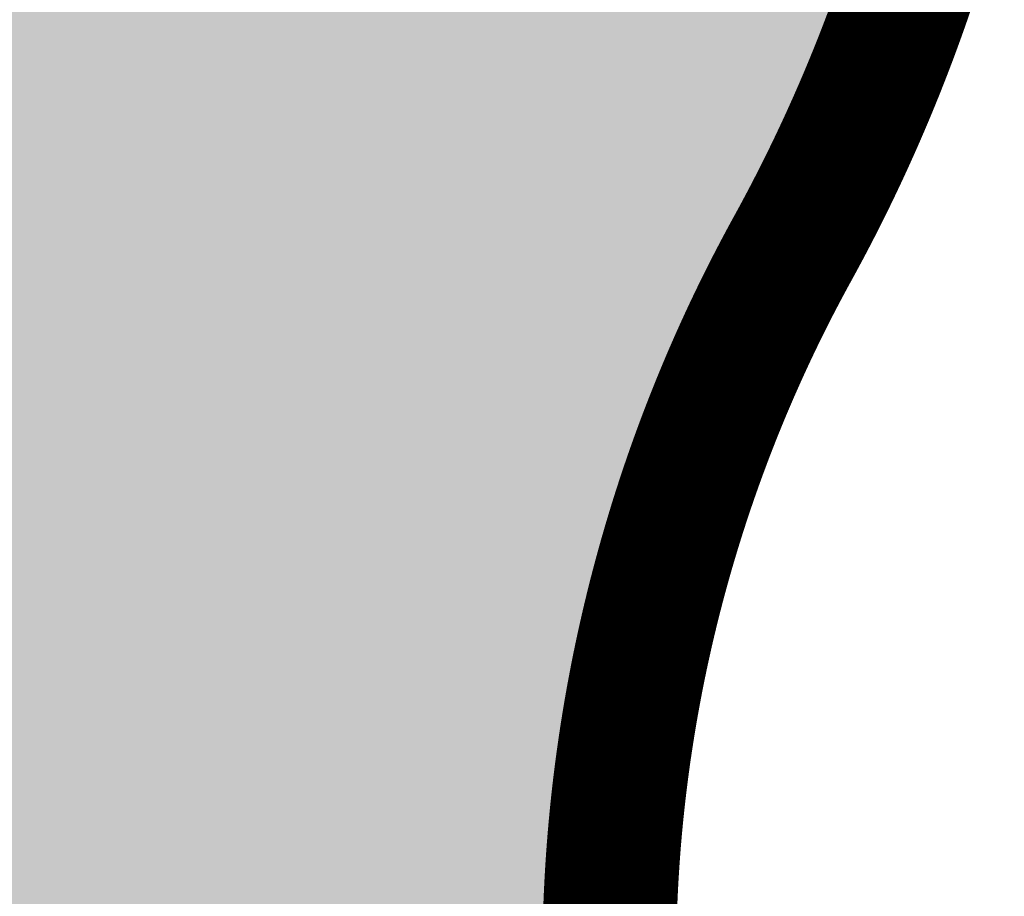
# Model space of a CAD drawing. Header units: feet. Extents: x 1609737 to 1611449, y 574802 to 575794.
# Tile 56 of 256: x 1610305.7 to 1610313.05, y 575052.44 to 575058.99. Entities that reach past the tile are written whole.
import ezdxf

# ---------------------------------------------------------------- set-up
doc = ezdxf.new("R2010")
doc.units = ezdxf.units.FT
doc.header["$MEASUREMENT"] = 0
for name, color, linetype in [('C-GROUTED-BLDR-HTCH-SINGLE', 79, 'Continuous'), ('C-THICKENED EDGE', 3, 'Continuous'), ('C-VOID FILLED RIPRAP', 23, 'Continuous')]:
    doc.layers.add(name, color=color, linetype=linetype)

msp = doc.modelspace()

# ---------------------------------------------------------------- hatches: boundary and pattern name
at = {"layer": 'C-GROUTED-BLDR-HTCH-SINGLE'}
h = msp.add_hatch(color=256, dxfattribs=at)
h.dxf.hatch_style = 1
edge = h.paths.add_edge_path()
edge.add_arc((1610316.3814, 575074.709), 23.3705, 93.16217, 111.87257, ccw=False)
edge.add_arc((1610315.8324, 574913.6122), 184.4332, 85.398458, 90.229946, ccw=False)
edge.add_line((1610330.6287, 575097.4509), (1610331.5894, 575096.0058))
edge.add_arc((1610329.7345, 575094.8189), 2.2022, -34.10862, 32.61328, ccw=False)
edge.add_line((1610331.5578, 575093.584), (1610330.1309, 575093.3956))
edge.add_line((1610330.1309, 575093.3956), (1610327.5381, 575093.014))
edge.add_arc((1610353.7699, 574938.1355), 157.0842, 99.612971, 104.328727)
edge.add_arc((1610318.7037, 575074.2706), 16.5082, 103.34301, 123.17282)
edge.add_arc((1610297.0592, 575085.9405), 12.7934, -15.56353, 9.66496, ccw=False)
edge.add_arc((1610325.6837, 575077.968), 16.9206, 164.43647, 210.98822)
edge.add_arc((1610300.7544, 575062.996), 12.1591, -28.82579, 30.98822, ccw=False)
edge.add_arc((1610321.0855, 575051.8069), 11.0476, 151.17421, 207.30191)
edge.add_arc((1610298.4407, 575146.1925), 100.2768, 257.714875, 277.349752, ccw=False)
edge.add_line((1610277.1041, 575048.212), (1610285.3438, 575074.6301))
edge.add_arc((1610291.4397, 575075.2288), 6.1253, 141.71027, 185.60972, ccw=False)
edge.add_arc((1610278.4798, 575084.8157), 10, 324.60989, 343.2136)
edge.add_arc((1610289.6336, 575117.3052), 35.4128, 265.11573, 267.44302, ccw=False)
edge.add_arc((1610297.939, 575146.598), 65.5618, 224.5965, 260.056899, ccw=False)
edge.add_arc((1610198.4705, 575061.0642), 65.9285, 36.810356, 38.749706)
edge.add_line((1610249.8874, 575102.3301), (1610248.7887, 575103.6563))
edge.add_arc((1610246.1095, 575101.7983), 3.2604, 34.74072, 103.09196)
edge.add_arc((1610245.1087, 575108.5884), 3.6239, 203.57185, 274.15089, ccw=False)
edge.add_line((1610241.7871, 575107.1392), (1610242.0126, 575108.1134))
edge.add_line((1610242.0126, 575108.1134), (1610236.1591, 575109.4599))
edge.add_line((1610236.1591, 575109.4599), (1610236.1708, 575109.4671))
edge.add_line((1610236.1708, 575109.4671), (1610236.1728, 575109.464))
edge.add_line((1610236.1728, 575109.464), (1610235.5386, 575110.4593))
edge.add_line((1610235.5386, 575110.4593), (1610233.5214, 575113.6881))
edge.add_line((1610233.5214, 575113.6881), (1610231.5063, 575116.9182))
edge.add_line((1610231.5063, 575116.9182), (1610230.8837, 575117.9163))
edge.add_line((1610230.8837, 575117.9163), (1610232.2513, 575123.6822))
edge.add_arc((1610232.1039, 575125.3243), 1.6487, 275.13185, 345.53699)
edge.add_arc((1610236.2681, 575123.8182), 2.7912, 109.57434, 156.9172, ccw=False)
edge.add_arc((1610233.4728, 575131.5478), 5.4284, 290.03945, 317.02433)
edge.add_arc((1610239.4274, 575126.6199), 2.3321, 98.17647, 148.24196, ccw=False)
edge.add_arc((1610239.0161, 575131.25), 2.323, 271.96345, 331.69531)
edge.add_line((1610241.0614, 575130.1485), (1610248.5367, 575117.1141))
edge.add_line((1610248.5367, 575117.1141), (1610257.0167, 575107.3576))
edge.add_line((1610257.0167, 575107.3576), (1610269.3897, 575099.2755))
edge.add_line((1610269.3897, 575099.2755), (1610276.1435, 575095.9705))
edge.add_line((1610276.1435, 575095.9705), (1610287.8335, 575093.0855))
edge.add_arc((1610292.9468, 575123.8193), 31.1562, 260.55387, 293.52221)
edge.add_arc((1610294.0894, 575089.2386), 12.7934, 28.0366, 28.03695, ccw=False)
edge.add_line((1610305.3815, 575095.2519), (1610307.6749, 575096.3971))

# ---------------------------------------------------------------- linework, layer by layer
msp.add_lwpolyline([(1610287.8335, 575093.0855, 0.144852), (1610305.3814, 575095.252, -0.000002), (1610305.3815, 575095.2519), (1610307.6749, 575096.3971, -0.081821), (1610315.0922, 575098.0439, -0.021084), (1610330.6287, 575097.4509), (1610331.5894, 575096.0058, -0.299643), (1610331.5578, 575093.584), (1610330.1309, 575093.3956), (1610327.5381, 575093.014, 0.020579), (1610314.8939, 575090.3332, 0.08674), (1610309.671, 575088.0883, -0.110527), (1610309.3835, 575082.508, 0.205961), (1610311.1781, 575069.2563, -0.26708), (1610311.4069, 575057.1335, 0.24992), (1610311.2686, 575046.7396, -0.085884), (1610277.1041, 575048.212)], format="xyb", dxfattribs=at)
at = {"layer": 'C-THICKENED EDGE', "const_width": 1, "flags": 128}
msp.add_lwpolyline([(1610310.1, 575051.9266), (1610310.1, 575051.9362), (1610310.1, 575051.9458), (1610310.1, 575051.9553), (1610310.1, 575051.9649), (1610310.1, 575051.9745), (1610310.1, 575051.9841), (1610310.1001, 575051.9936), (1610310.1001, 575052.0032), (1610310.1002, 575052.0128), (1610310.1002, 575052.0224), (1610310.1003, 575052.0319), (1610310.1004, 575052.0415), (1610310.1005, 575052.0511), (1610310.1006, 575052.0606), (1610310.1007, 575052.0702), (1610310.1008, 575052.0798), (1610310.1009, 575052.0894), (1610310.101, 575052.0989), (1610310.1012, 575052.1085), (1610310.1013, 575052.1181), (1610310.1014, 575052.1277), (1610310.1016, 575052.1372), (1610310.1018, 575052.1468), (1610310.102, 575052.1564), (1610310.1021, 575052.1659), (1610310.1023, 575052.1755), (1610310.1025, 575052.1851), (1610310.1027, 575052.1947), (1610310.103, 575052.2042), (1610310.1032, 575052.2138), (1610310.1034, 575052.2234), (1610310.1037, 575052.2329), (1610310.1039, 575052.2425), (1610310.1042, 575052.2521), (1610310.1044, 575052.2617), (1610310.1047, 575052.2712), (1610310.105, 575052.2808), (1610310.1053, 575052.2904), (1610310.1056, 575052.2999), (1610310.1059, 575052.3095), (1610310.1062, 575052.3191), (1610310.1065, 575052.3286), (1610310.1069, 575052.3382), (1610310.1072, 575052.3478), (1610310.1076, 575052.3573), (1610310.1079, 575052.3669), (1610310.1083, 575052.3765), (1610310.1087, 575052.386), (1610310.1091, 575052.3956), (1610310.1095, 575052.4052), (1610310.1099, 575052.4147), (1610310.1103, 575052.4243), (1610310.1107, 575052.4338), (1610310.1111, 575052.4434), (1610310.1115, 575052.453), (1610310.112, 575052.4625), (1610310.1124, 575052.4721), (1610310.1129, 575052.4817), (1610310.1134, 575052.4912), (1610310.1138, 575052.5008), (1610310.1143, 575052.5103), (1610310.1148, 575052.5199), (1610310.1153, 575052.5294), (1610310.1158, 575052.539), (1610310.1163, 575052.5486), (1610310.1169, 575052.5581), (1610310.1174, 575052.5677), (1610310.1179, 575052.5772), (1610310.1185, 575052.5868), (1610310.119, 575052.5963), (1610310.1196, 575052.6059), (1610310.1202, 575052.6154), (1610310.1208, 575052.625), (1610310.1214, 575052.6345), (1610310.122, 575052.6441), (1610310.1226, 575052.6536), (1610310.1232, 575052.6632), (1610310.1238, 575052.6727), (1610310.1244, 575052.6823), (1610310.1251, 575052.6918), (1610310.1257, 575052.7014), (1610310.1264, 575052.7109), (1610310.127, 575052.7205), (1610310.1277, 575052.73), (1610310.1284, 575052.7395), (1610310.1291, 575052.7491), (1610310.1298, 575052.7586), (1610310.1305, 575052.7682), (1610310.1312, 575052.7777), (1610310.1319, 575052.7872), (1610310.1327, 575052.7968), (1610310.1334, 575052.8063), (1610310.1341, 575052.8158), (1610310.1349, 575052.8254), (1610310.1357, 575052.8349), (1610310.1364, 575052.8444), (1610310.1372, 575052.854), (1610310.138, 575052.8635), (1610310.1388, 575052.873), (1610310.1396, 575052.8826), (1610310.1404, 575052.8921), (1610310.1412, 575052.9016), (1610310.1421, 575052.9111), (1610310.1429, 575052.9207), (1610310.1438, 575052.9302), (1610310.1446, 575052.9397), (1610310.1455, 575052.9492), (1610310.1463, 575052.9587), (1610310.1472, 575052.9683), (1610310.1481, 575052.9778), (1610310.149, 575052.9873), (1610310.1499, 575052.9968), (1610310.1508, 575053.0063), (1610310.1517, 575053.0158), (1610310.1527, 575053.0253), (1610310.1536, 575053.0349), (1610310.1545, 575053.0444), (1610310.1555, 575053.0539), (1610310.1565, 575053.0634), (1610310.1574, 575053.0729), (1610310.1584, 575053.0824), (1610310.1594, 575053.0919), (1610310.1604, 575053.1014), (1610310.1614, 575053.1109), (1610310.1624, 575053.1204), (1610310.1634, 575053.1299), (1610310.1644, 575053.1394), (1610310.1655, 575053.1489), (1610310.1665, 575053.1584), (1610310.1676, 575053.1679), (1610310.1686, 575053.1774), (1610310.1697, 575053.1869), (1610310.1708, 575053.1964), (1610310.1719, 575053.2058), (1610310.1729, 575053.2153), (1610310.174, 575053.2248), (1610310.1752, 575053.2343), (1610310.1763, 575053.2438), (1610310.1774, 575053.2533), (1610310.1785, 575053.2627), (1610310.1797, 575053.2722), (1610310.1808, 575053.2817), (1610310.182, 575053.2912), (1610310.1831, 575053.3007), (1610310.1843, 575053.3101), (1610310.1855, 575053.3196), (1610310.1867, 575053.3291), (1610310.1879, 575053.3385), (1610310.1891, 575053.348), (1610310.1903, 575053.3575), (1610310.1915, 575053.3669), (1610310.1928, 575053.3764), (1610310.194, 575053.3859), (1610310.1952, 575053.3953), (1610310.1965, 575053.4048), (1610310.1978, 575053.4142), (1610310.199, 575053.4237), (1610310.2003, 575053.4331), (1610310.2016, 575053.4426), (1610310.2029, 575053.452), (1610310.2042, 575053.4615), (1610310.2055, 575053.4709), (1610310.2068, 575053.4804), (1610310.2081, 575053.4898), (1610310.2095, 575053.4993), (1610310.2108, 575053.5087), (1610310.2122, 575053.5181), (1610310.2135, 575053.5276), (1610310.2149, 575053.537), (1610310.2163, 575053.5464), (1610310.2177, 575053.5559), (1610310.2191, 575053.5653), (1610310.2204, 575053.5747), (1610310.2219, 575053.5841), (1610310.2233, 575053.5936), (1610310.2247, 575053.603), (1610310.2261, 575053.6124), (1610310.2276, 575053.6218), (1610310.229, 575053.6313), (1610310.2305, 575053.6407), (1610310.2319, 575053.6501), (1610310.2334, 575053.6595), (1610310.2349, 575053.6689), (1610310.2364, 575053.6783), (1610310.2379, 575053.6877), (1610310.2394, 575053.6971), (1610310.2409, 575053.7065), (1610310.2424, 575053.7159), (1610310.2439, 575053.7253), (1610310.2455, 575053.7347), (1610310.247, 575053.7441), (1610310.2486, 575053.7535), (1610310.2501, 575053.7629), (1610310.2517, 575053.7723), (1610310.2533, 575053.7817), (1610310.2549, 575053.7911), (1610310.2564, 575053.8004), (1610310.258, 575053.8098), (1610310.2597, 575053.8192), (1610310.2613, 575053.8286), (1610310.2629, 575053.8379), (1610310.2645, 575053.8473), (1610310.2662, 575053.8567), (1610310.2678, 575053.8661), (1610310.2695, 575053.8754), (1610310.2711, 575053.8848), (1610310.2728, 575053.8941), (1610310.2745, 575053.9035), (1610310.2762, 575053.9129), (1610310.2779, 575053.9222), (1610310.2796, 575053.9316), (1610310.2813, 575053.9409), (1610310.283, 575053.9503), (1610310.2847, 575053.9596), (1610310.2865, 575053.969), (1610310.2882, 575053.9783), (1610310.29, 575053.9877), (1610310.2917, 575053.997), (1610310.2935, 575054.0063), (1610310.2953, 575054.0157), (1610310.297, 575054.025), (1610310.2988, 575054.0343), (1610310.3006, 575054.0437), (1610310.3024, 575054.053), (1610310.3042, 575054.0623), (1610310.3061, 575054.0716), (1610310.3079, 575054.0809), (1610310.3097, 575054.0903), (1610310.3116, 575054.0996), (1610310.3134, 575054.1089), (1610310.3153, 575054.1182), (1610310.3172, 575054.1275), (1610310.319, 575054.1368), (1610310.3209, 575054.1461), (1610310.3228, 575054.1554), (1610310.3247, 575054.1647), (1610310.3266, 575054.174), (1610310.3285, 575054.1833), (1610310.3305, 575054.1926), (1610310.3324, 575054.2019), (1610310.3343, 575054.2111), (1610310.3363, 575054.2204), (1610310.3382, 575054.2297), (1610310.3402, 575054.239), (1610310.3422, 575054.2483), (1610310.3442, 575054.2575), (1610310.3461, 575054.2668), (1610310.3481, 575054.2761), (1610310.3501, 575054.2853), (1610310.3521, 575054.2946), (1610310.3542, 575054.3039), (1610310.3562, 575054.3131), (1610310.3582, 575054.3224), (1610310.3603, 575054.3316), (1610310.3623, 575054.3409), (1610310.3644, 575054.3501), (1610310.3664, 575054.3594), (1610310.3685, 575054.3686), (1610310.3706, 575054.3778), (1610310.3727, 575054.3871), (1610310.3748, 575054.3963), (1610310.3769, 575054.4055), (1610310.379, 575054.4148), (1610310.3811, 575054.424), (1610310.3832, 575054.4332), (1610310.3854, 575054.4424), (1610310.3875, 575054.4517), (1610310.3896, 575054.4609), (1610310.3918, 575054.4701), (1610310.394, 575054.4793), (1610310.3961, 575054.4885), (1610310.3983, 575054.4977), (1610310.4005, 575054.5069), (1610310.4027, 575054.5161), (1610310.4049, 575054.5253), (1610310.4071, 575054.5345), (1610310.4093, 575054.5437), (1610310.4116, 575054.5529), (1610310.4138, 575054.5621), (1610310.416, 575054.5713), (1610310.4183, 575054.5804), (1610310.4205, 575054.5896), (1610310.4228, 575054.5988), (1610310.4251, 575054.608), (1610310.4273, 575054.6171), (1610310.4296, 575054.6263), (1610310.4319, 575054.6355), (1610310.4342, 575054.6446), (1610310.4365, 575054.6538), (1610310.4389, 575054.6629), (1610310.4412, 575054.6721), (1610310.4435, 575054.6812), (1610310.4458, 575054.6904), (1610310.4482, 575054.6995), (1610310.4506, 575054.7087), (1610310.4529, 575054.7178), (1610310.4553, 575054.7269), (1610310.4577, 575054.7361), (1610310.46, 575054.7452), (1610310.4624, 575054.7543), (1610310.4648, 575054.7634), (1610310.4672, 575054.7725), (1610310.4697, 575054.7817), (1610310.4721, 575054.7908), (1610310.4745, 575054.7999), (1610310.477, 575054.809), (1610310.4794, 575054.8181), (1610310.4818, 575054.8272), (1610310.4843, 575054.8363), (1610310.4868, 575054.8454), (1610310.4893, 575054.8545), (1610310.4917, 575054.8636), (1610310.4942, 575054.8727), (1610310.4967, 575054.8817), (1610310.4992, 575054.8908), (1610310.5017, 575054.8999), (1610310.5043, 575054.909), (1610310.5068, 575054.918), (1610310.5093, 575054.9271), (1610310.5119, 575054.9362), (1610310.5144, 575054.9452), (1610310.517, 575054.9543), (1610310.5195, 575054.9633), (1610310.5221, 575054.9724), (1610310.5247, 575054.9814), (1610310.5273, 575054.9905), (1610310.5299, 575054.9995), (1610310.5325, 575055.0085), (1610310.5351, 575055.0176), (1610310.5377, 575055.0266), (1610310.5403, 575055.0356), (1610310.543, 575055.0447), (1610310.5456, 575055.0537), (1610310.5482, 575055.0627), (1610310.5509, 575055.0717), (1610310.5536, 575055.0807), (1610310.5562, 575055.0897), (1610310.5589, 575055.0987), (1610310.5616, 575055.1077), (1610310.5643, 575055.1167), (1610310.567, 575055.1257), (1610310.5697, 575055.1347), (1610310.5724, 575055.1437), (1610310.5751, 575055.1527), (1610310.5778, 575055.1617), (1610310.5806, 575055.1706), (1610310.5833, 575055.1796), (1610310.5861, 575055.1886), (1610310.5888, 575055.1976), (1610310.5916, 575055.2065), (1610310.5943, 575055.2155), (1610310.5971, 575055.2244), (1610310.5999, 575055.2334), (1610310.6027, 575055.2423), (1610310.6055, 575055.2513), (1610310.6083, 575055.2602), (1610310.6111, 575055.2692), (1610310.6139, 575055.2781), (1610310.6168, 575055.287), (1610310.6196, 575055.296), (1610310.6224, 575055.3049), (1610310.6253, 575055.3138), (1610310.6281, 575055.3227), (1610310.631, 575055.3316), (1610310.6339, 575055.3406), (1610310.6368, 575055.3495), (1610310.6397, 575055.3584), (1610310.6425, 575055.3673), (1610310.6454, 575055.3762), (1610310.6484, 575055.3851), (1610310.6513, 575055.3939), (1610310.6542, 575055.4028), (1610310.6571, 575055.4117), (1610310.6601, 575055.4206), (1610310.663, 575055.4295), (1610310.6659, 575055.4383), (1610310.6689, 575055.4472), (1610310.6719, 575055.4561), (1610310.6748, 575055.4649), (1610310.6778, 575055.4738), (1610310.6808, 575055.4826), (1610310.6838, 575055.4915), (1610310.6868, 575055.5003), (1610310.6898, 575055.5092), (1610310.6928, 575055.518), (1610310.6958, 575055.5269), (1610310.6989, 575055.5357), (1610310.7019, 575055.5445), (1610310.7049, 575055.5533), (1610310.708, 575055.5621), (1610310.711, 575055.571), (1610310.7141, 575055.5798), (1610310.7172, 575055.5886), (1610310.7203, 575055.5974), (1610310.7233, 575055.6062), (1610310.7264, 575055.615), (1610310.7295, 575055.6238), (1610310.7326, 575055.6326), (1610310.7358, 575055.6414), (1610310.7389, 575055.6501), (1610310.742, 575055.6589), (1610310.7451, 575055.6677), (1610310.7483, 575055.6765), (1610310.7514, 575055.6852), (1610310.7546, 575055.694), (1610310.7577, 575055.7027), (1610310.7609, 575055.7115), (1610310.7641, 575055.7202), (1610310.7673, 575055.729), (1610310.7704, 575055.7377), (1610310.7736, 575055.7465), (1610310.7768, 575055.7552), (1610310.7801, 575055.7639), (1610310.7833, 575055.7727), (1610310.7865, 575055.7814), (1610310.7897, 575055.7901), (1610310.793, 575055.7988), (1610310.7962, 575055.8075), (1610310.7995, 575055.8162), (1610310.8027, 575055.8249), (1610310.806, 575055.8336), (1610310.8092, 575055.8423), (1610310.8125, 575055.851), (1610310.8158, 575055.8597), (1610310.8191, 575055.8684), (1610310.8224, 575055.8771), (1610310.8257, 575055.8857), (1610310.829, 575055.8944), (1610310.8323, 575055.9031), (1610310.8357, 575055.9117), (1610310.839, 575055.9204), (1610310.8423, 575055.929), (1610310.8457, 575055.9377), (1610310.849, 575055.9463), (1610310.8524, 575055.955), (1610310.8558, 575055.9636), (1610310.8591, 575055.9722), (1610310.8625, 575055.9809), (1610310.8659, 575055.9895), (1610310.8693, 575055.9981), (1610310.8727, 575056.0067), (1610310.8761, 575056.0153), (1610310.8795, 575056.024), (1610310.8829, 575056.0326), (1610310.8864, 575056.0412), (1610310.8898, 575056.0498), (1610310.8932, 575056.0583), (1610310.8967, 575056.0669), (1610310.9001, 575056.0755), (1610310.9036, 575056.0841), (1610310.9071, 575056.0927), (1610310.9105, 575056.1012), (1610310.914, 575056.1098), (1610310.9175, 575056.1184), (1610310.921, 575056.1269), (1610310.9245, 575056.1355), (1610310.928, 575056.144), (1610310.9315, 575056.1526), (1610310.935, 575056.1611), (1610310.9385, 575056.1696), (1610310.9421, 575056.1782), (1610310.9456, 575056.1867), (1610310.9492, 575056.1952), (1610310.9527, 575056.2037), (1610310.9563, 575056.2123), (1610310.9598, 575056.2208), (1610310.9634, 575056.2293), (1610310.967, 575056.2378), (1610310.9706, 575056.2463), (1610310.9742, 575056.2548), (1610310.9778, 575056.2632), (1610310.9814, 575056.2717), (1610310.985, 575056.2802), (1610310.9886, 575056.2887), (1610310.9922, 575056.2972), (1610310.9958, 575056.3056), (1610310.9995, 575056.3141), (1610311.0031, 575056.3225), (1610311.0068, 575056.331), (1610311.0104, 575056.3394), (1610311.0141, 575056.3479), (1610311.0178, 575056.3563), (1610311.0214, 575056.3648), (1610311.0251, 575056.3732), (1610311.0288, 575056.3816), (1610311.0325, 575056.39), (1610311.0362, 575056.3984), (1610311.0399, 575056.4069), (1610311.0436, 575056.4153), (1610311.0473, 575056.4237), (1610311.0511, 575056.4321), (1610311.0548, 575056.4405), (1610311.0585, 575056.4489), (1610311.0623, 575056.4572), (1610311.066, 575056.4656), (1610311.0698, 575056.474), (1610311.0736, 575056.4824), (1610311.0773, 575056.4907), (1610311.0811, 575056.4991), (1610311.0849, 575056.5074), (1610311.0887, 575056.5158), (1610311.0925, 575056.5241), (1610311.0963, 575056.5325), (1610311.1001, 575056.5408), (1610311.1039, 575056.5492), (1610311.1077, 575056.5575), (1610311.1115, 575056.5658), (1610311.1154, 575056.5741), (1610311.1192, 575056.5825), (1610311.1231, 575056.5908), (1610311.1269, 575056.5991), (1610311.1308, 575056.6074), (1610311.1346, 575056.6157), (1610311.1385, 575056.624), (1610311.1424, 575056.6323), (1610311.1463, 575056.6405), (1610311.1501, 575056.6488), (1610311.154, 575056.6571), (1610311.1579, 575056.6654), (1610311.1618, 575056.6736), (1610311.1658, 575056.6819), (1610311.1697, 575056.6901), (1610311.1736, 575056.6984), (1610311.1775, 575056.7066), (1610311.1815, 575056.7149), (1610311.1854, 575056.7231), (1610311.1894, 575056.7313), (1610311.1933, 575056.7396), (1610311.1973, 575056.7478), (1610311.2013, 575056.756), (1610311.2052, 575056.7642), (1610311.2092, 575056.7724), (1610311.2132, 575056.7806), (1610311.2172, 575056.7888), (1610311.2212, 575056.797), (1610311.2252, 575056.8052), (1610311.2292, 575056.8134), (1610311.2332, 575056.8216), (1610311.2372, 575056.8297), (1610311.2413, 575056.8379), (1610311.2453, 575056.8461), (1610311.2493, 575056.8542), (1610311.2534, 575056.8624), (1610311.2574, 575056.8705), (1610311.2615, 575056.8787), (1610311.2656, 575056.8868), (1610311.2696, 575056.895), (1610311.2737, 575056.9031), (1610311.2778, 575056.9112), (1610311.2819, 575056.9193), (1610311.286, 575056.9274), (1610311.2901, 575056.9356), (1610311.2942, 575056.9437), (1610311.2983, 575056.9518), (1610311.3024, 575056.9599), (1610311.3065, 575056.9679), (1610311.3107, 575056.976), (1610311.3148, 575056.9841), (1610311.3189, 575056.9922), (1610311.3231, 575057.0003), (1610311.3272, 575057.0083), (1610311.3314, 575057.0164), (1610311.3356, 575057.0244), (1610311.3397, 575057.0325), (1610311.3439, 575057.0405), (1610311.3481, 575057.0486), (1610311.3523, 575057.0566), (1610311.3565, 575057.0646), (1610311.3607, 575057.0727), (1610311.3649, 575057.0807), (1610311.3691, 575057.0887), (1610311.3733, 575057.0967), (1610311.3775, 575057.1047), (1610311.3817, 575057.1127), (1610311.386, 575057.1207), (1610311.3902, 575057.1287), (1610311.3945, 575057.1367), (1610311.3987, 575057.1447), (1610311.403, 575057.1526), (1610311.4072, 575057.1606), (1610311.4115, 575057.1686), (1610311.4158, 575057.1765), (1610311.42, 575057.1845), (1610311.4243, 575057.1924), (1610311.4286, 575057.2004), (1610311.4329, 575057.2083), (1610311.4372, 575057.2163), (1610311.4415, 575057.2242), (1610311.4458, 575057.2321), (1610311.4501, 575057.24), (1610311.4545, 575057.2479), (1610311.4588, 575057.2559), (1610311.4631, 575057.2638), (1610311.4675, 575057.2717), (1610311.4686, 575057.2736), (1610311.4688, 575057.2741), (1610311.4691, 575057.2747), (1610311.4697, 575057.2757), (1610311.4721, 575057.2801), (1610311.4768, 575057.2887), (1610311.4816, 575057.2974), (1610311.4863, 575057.306), (1610311.491, 575057.3147), (1610311.4958, 575057.3234), (1610311.5005, 575057.332), (1610311.5052, 575057.3407), (1610311.5099, 575057.3494), (1610311.5146, 575057.3581), (1610311.5193, 575057.3668), (1610311.524, 575057.3755), (1610311.5287, 575057.3842), (1610311.5333, 575057.3929), (1610311.538, 575057.4016), (1610311.5427, 575057.4104), (1610311.5473, 575057.4191), (1610311.552, 575057.4278), (1610311.5566, 575057.4366), (1610311.5613, 575057.4453), (1610311.5659, 575057.4541), (1610311.5705, 575057.4629), (1610311.5752, 575057.4716), (1610311.5798, 575057.4804), (1610311.5844, 575057.4892), (1610311.589, 575057.498), (1610311.5936, 575057.5067), (1610311.5982, 575057.5155), (1610311.6028, 575057.5243), (1610311.6073, 575057.5331), (1610311.6119, 575057.542), (1610311.6165, 575057.5508), (1610311.621, 575057.5596), (1610311.6256, 575057.5684), (1610311.6301, 575057.5773), (1610311.6347, 575057.5861), (1610311.6392, 575057.5949), (1610311.6437, 575057.6038), (1610311.6482, 575057.6126), (1610311.6528, 575057.6215), (1610311.6573, 575057.6304), (1610311.6618, 575057.6392), (1610311.6663, 575057.6481), (1610311.6708, 575057.657), (1610311.6752, 575057.6659), (1610311.6797, 575057.6748), (1610311.6842, 575057.6837), (1610311.6886, 575057.6926), (1610311.6931, 575057.7015), (1610311.6976, 575057.7104), (1610311.702, 575057.7193), (1610311.7064, 575057.7283), (1610311.7109, 575057.7372), (1610311.7153, 575057.7461), (1610311.7197, 575057.7551), (1610311.7241, 575057.764), (1610311.7285, 575057.773), (1610311.7329, 575057.7819), (1610311.7373, 575057.7909), (1610311.7417, 575057.7999), (1610311.7461, 575057.8089), (1610311.7505, 575057.8178), (1610311.7548, 575057.8268), (1610311.7592, 575057.8358), (1610311.7635, 575057.8448), (1610311.7679, 575057.8538), (1610311.7722, 575057.8628), (1610311.7766, 575057.8718), (1610311.7809, 575057.8808), (1610311.7852, 575057.8899), (1610311.7895, 575057.8989), (1610311.7938, 575057.9079), (1610311.7981, 575057.917), (1610311.8024, 575057.926), (1610311.8067, 575057.9351), (1610311.811, 575057.9441), (1610311.8153, 575057.9532), (1610311.8195, 575057.9622), (1610311.8238, 575057.9713), (1610311.8281, 575057.9804), (1610311.8323, 575057.9895), (1610311.8365, 575057.9986), (1610311.8408, 575058.0077), (1610311.845, 575058.0168), (1610311.8492, 575058.0259), (1610311.8534, 575058.035), (1610311.8576, 575058.0441), (1610311.8618, 575058.0532), (1610311.866, 575058.0623), (1610311.8702, 575058.0714), (1610311.8744, 575058.0806), (1610311.8786, 575058.0897), (1610311.8828, 575058.0989), (1610311.8869, 575058.108), (1610311.8911, 575058.1172), (1610311.8952, 575058.1263), (1610311.8994, 575058.1355), (1610311.9035, 575058.1447), (1610311.9076, 575058.1538), (1610311.9117, 575058.163), (1610311.9158, 575058.1722), (1610311.92, 575058.1814), (1610311.9241, 575058.1906), (1610311.9281, 575058.1998), (1610311.9322, 575058.209), (1610311.9363, 575058.2182), (1610311.9404, 575058.2274), (1610311.9444, 575058.2366), (1610311.9485, 575058.2459), (1610311.9526, 575058.2551), (1610311.9566, 575058.2643), (1610311.9606, 575058.2736), (1610311.9647, 575058.2828), (1610311.9687, 575058.2921), (1610311.9727, 575058.3013), (1610311.9767, 575058.3106), (1610311.9807, 575058.3198), (1610311.9847, 575058.3291), (1610311.9887, 575058.3384), (1610311.9927, 575058.3477), (1610311.9967, 575058.357), (1610312.0006, 575058.3662), (1610312.0046, 575058.3755), (1610312.0085, 575058.3848), (1610312.0125, 575058.3941), (1610312.0164, 575058.4035), (1610312.0204, 575058.4128), (1610312.0243, 575058.4221), (1610312.0282, 575058.4314), (1610312.0321, 575058.4407), (1610312.036, 575058.4501), (1610312.0399, 575058.4594), (1610312.0438, 575058.4688), (1610312.0477, 575058.4781), (1610312.0516, 575058.4875), (1610312.0554, 575058.4968), (1610312.0593, 575058.5062), (1610312.0631, 575058.5156), (1610312.067, 575058.5249), (1610312.0708, 575058.5343), (1610312.0747, 575058.5437), (1610312.0785, 575058.5531), (1610312.0823, 575058.5625), (1610312.0861, 575058.5719), (1610312.0899, 575058.5813), (1610312.0937, 575058.5907), (1610312.0975, 575058.6001), (1610312.1013, 575058.6095), (1610312.1051, 575058.6189), (1610312.1088, 575058.6284), (1610312.1126, 575058.6378), (1610312.1163, 575058.6472), (1610312.1201, 575058.6567), (1610312.1238, 575058.6661), (1610312.1276, 575058.6756), (1610312.1313, 575058.685), (1610312.135, 575058.6945), (1610312.1387, 575058.7039), (1610312.1424, 575058.7134), (1610312.1461, 575058.7229), (1610312.1498, 575058.7324), (1610312.1535, 575058.7418), (1610312.1571, 575058.7513), (1610312.1608, 575058.7608), (1610312.1645, 575058.7703), (1610312.1681, 575058.7798), (1610312.1718, 575058.7893), (1610312.1754, 575058.7988), (1610312.179, 575058.8084), (1610312.1827, 575058.8179), (1610312.1863, 575058.8274), (1610312.1899, 575058.8369), (1610312.1935, 575058.8465), (1610312.1971, 575058.856), (1610312.2007, 575058.8655), (1610312.2042, 575058.8751), (1610312.2078, 575058.8846), (1610312.2114, 575058.8942), (1610312.2149, 575058.9038), (1610312.2185, 575058.9133), (1610312.222, 575058.9229), (1610312.2255, 575058.9325), (1610312.2291, 575058.942), (1610312.2326, 575058.9516), (1610312.2361, 575058.9612), (1610312.2396, 575058.9708), (1610312.2431, 575058.9804), (1610312.2466, 575058.99), (1610312.2501, 575058.9996), (1610312.2535, 575059.0092), (1610312.257, 575059.0188), (1610312.2604, 575059.0284), (1610312.2639, 575059.0381), (1610312.2673, 575059.0477), (1610312.2708, 575059.0573), (1610312.2742, 575059.067), (1610312.2776, 575059.0766), (1610312.281, 575059.0862), (1610312.2844, 575059.0959), (1610312.2878, 575059.1055), (1610312.2912, 575059.1152), (1610312.2946, 575059.1249), (1610312.298, 575059.1345), (1610312.3013, 575059.1442), (1610312.3047, 575059.1539), (1610312.3081, 575059.1636), (1610312.3114, 575059.1732), (1610312.3147, 575059.1829), (1610312.3181, 575059.1926), (1610312.3214, 575059.2023), (1610312.3247, 575059.212), (1610312.328, 575059.2217), (1610312.3313, 575059.2314), (1610312.3346, 575059.2411), (1610312.3379, 575059.2509), (1610312.3411, 575059.2606), (1610312.3444, 575059.2703), (1610312.3477, 575059.28), (1610312.3509, 575059.2898), (1610312.3542, 575059.2995), (1610312.3574, 575059.3092), (1610312.3606, 575059.319), (1610312.3638, 575059.3287), (1610312.3671, 575059.3385), (1610312.3703, 575059.3482), (1610312.3735, 575059.358), (1610312.3766, 575059.3678), (1610312.3798, 575059.3775), (1610312.383, 575059.3873), (1610312.3862, 575059.3971), (1610312.3893, 575059.4069), (1610312.3925, 575059.4167), (1610312.3956, 575059.4265), (1610312.3987, 575059.4363), (1610312.4019, 575059.4461), (1610312.405, 575059.4559), (1610312.4081, 575059.4657), (1610312.4112, 575059.4755), (1610312.4143, 575059.4853), (1610312.4174, 575059.4951)], dxfattribs=at)
at = {"layer": 'C-VOID FILLED RIPRAP', "linetype": 'Continuous'}
msp.add_lwpolyline([(1610310.0539, 575052.4298), (1610310.0545, 575052.4393), (1610310.055, 575052.4489), (1610310.0556, 575052.4584), (1610310.0561, 575052.468), (1610310.0567, 575052.4775), (1610310.0573, 575052.4871), (1610310.0579, 575052.4966), (1610310.0585, 575052.5062), (1610310.0591, 575052.5157), (1610310.0597, 575052.5253), (1610310.0603, 575052.5348), (1610310.061, 575052.5444), (1610310.0616, 575052.5539), (1610310.0622, 575052.5635), (1610310.0629, 575052.573), (1610310.0636, 575052.5826), (1610310.0642, 575052.5921), (1610310.0649, 575052.6016), (1610310.0656, 575052.6112), (1610310.0663, 575052.6207), (1610310.067, 575052.6303), (1610310.0677, 575052.6398), (1610310.0685, 575052.6493), (1610310.0692, 575052.6589), (1610310.0699, 575052.6684), (1610310.0707, 575052.6779), (1610310.0714, 575052.6875), (1610310.0722, 575052.697), (1610310.073, 575052.7065), (1610310.0737, 575052.7161), (1610310.0745, 575052.7256), (1610310.0753, 575052.7351), (1610310.0761, 575052.7447), (1610310.0769, 575052.7542), (1610310.0778, 575052.7637), (1610310.0786, 575052.7732), (1610310.0794, 575052.7828), (1610310.0803, 575052.7923), (1610310.0811, 575052.8018), (1610310.082, 575052.8113), (1610310.0829, 575052.8209), (1610310.0837, 575052.8304), (1610310.0846, 575052.8399), (1610310.0855, 575052.8494), (1610310.0864, 575052.8589), (1610310.0873, 575052.8684), (1610310.0883, 575052.8779), (1610310.0892, 575052.8875), (1610310.0901, 575052.897), (1610310.0911, 575052.9065), (1610310.092, 575052.916), (1610310.093, 575052.9255), (1610310.094, 575052.935), (1610310.0949, 575052.9445), (1610310.0959, 575052.954), (1610310.0969, 575052.9635), (1610310.0979, 575052.973), (1610310.0989, 575052.9825), (1610310.0999, 575052.992), (1610310.101, 575053.0015), (1610310.102, 575053.011), (1610310.103, 575053.0205), (1610310.1041, 575053.03), (1610310.1052, 575053.0395), (1610310.1062, 575053.049), (1610310.1073, 575053.0585), (1610310.1084, 575053.068), (1610310.1095, 575053.0774), (1610310.1106, 575053.0869), (1610310.1117, 575053.0964), (1610310.1128, 575053.1059), (1610310.1139, 575053.1154), (1610310.1151, 575053.1249), (1610310.1162, 575053.1343), (1610310.1173, 575053.1438), (1610310.1185, 575053.1533), (1610310.1197, 575053.1628), (1610310.1208, 575053.1722), (1610310.122, 575053.1817), (1610310.1232, 575053.1912), (1610310.1244, 575053.2006), (1610310.1256, 575053.2101), (1610310.1268, 575053.2196), (1610310.128, 575053.229), (1610310.1293, 575053.2385), (1610310.1305, 575053.248), (1610310.1318, 575053.2574), (1610310.133, 575053.2669), (1610310.1343, 575053.2763), (1610310.1355, 575053.2858), (1610310.1368, 575053.2952), (1610310.1381, 575053.3047), (1610310.1394, 575053.3141), (1610310.1407, 575053.3236), (1610310.142, 575053.333), (1610310.1433, 575053.3425), (1610310.1447, 575053.3519), (1610310.146, 575053.3614), (1610310.1473, 575053.3708), (1610310.1487, 575053.3802), (1610310.1501, 575053.3897), (1610310.1514, 575053.3991), (1610310.1528, 575053.4085), (1610310.1542, 575053.418), (1610310.1556, 575053.4274), (1610310.157, 575053.4368), (1610310.1584, 575053.4463), (1610310.1598, 575053.4557), (1610310.1612, 575053.4651), (1610310.1627, 575053.4745), (1610310.1641, 575053.4839), (1610310.1655, 575053.4934), (1610310.167, 575053.5028), (1610310.1685, 575053.5122), (1610310.1699, 575053.5216), (1610310.1714, 575053.531), (1610310.1729, 575053.5404), (1610310.1744, 575053.5498), (1610310.1759, 575053.5592), (1610310.1774, 575053.5686), (1610310.1789, 575053.578), (1610310.1805, 575053.5874), (1610310.182, 575053.5968), (1610310.1835, 575053.6062), (1610310.1851, 575053.6156), (1610310.1867, 575053.625), (1610310.1882, 575053.6344), (1610310.1898, 575053.6438), (1610310.1914, 575053.6532), (1610310.193, 575053.6625), (1610310.1946, 575053.6719), (1610310.1962, 575053.6813), (1610310.1978, 575053.6907), (1610310.1994, 575053.7001), (1610310.2011, 575053.7094), (1610310.2027, 575053.7188), (1610310.2043, 575053.7282), (1610310.206, 575053.7375), (1610310.2077, 575053.7469), (1610310.2093, 575053.7563), (1610310.211, 575053.7656), (1610310.2127, 575053.775), (1610310.2144, 575053.7843), (1610310.2161, 575053.7937), (1610310.2178, 575053.803), (1610310.2195, 575053.8124), (1610310.2213, 575053.8217), (1610310.223, 575053.8311), (1610310.2247, 575053.8404), (1610310.2265, 575053.8498), (1610310.2282, 575053.8591), (1610310.23, 575053.8684), (1610310.2318, 575053.8778), (1610310.2336, 575053.8871), (1610310.2354, 575053.8964), (1610310.2372, 575053.9058), (1610310.239, 575053.9151), (1610310.2408, 575053.9244), (1610310.2426, 575053.9337), (1610310.2444, 575053.943), (1610310.2463, 575053.9524), (1610310.2481, 575053.9617), (1610310.25, 575053.971), (1610310.2518, 575053.9803), (1610310.2537, 575053.9896), (1610310.2556, 575053.9989), (1610310.2575, 575054.0082), (1610310.2593, 575054.0175), (1610310.2612, 575054.0268), (1610310.2632, 575054.0361), (1610310.2651, 575054.0454), (1610310.267, 575054.0547), (1610310.2689, 575054.064), (1610310.2709, 575054.0733), (1610310.2728, 575054.0825), (1610310.2748, 575054.0918), (1610310.2767, 575054.1011), (1610310.2787, 575054.1104), (1610310.2807, 575054.1196), (1610310.2827, 575054.1289), (1610310.2847, 575054.1382), (1610310.2867, 575054.1474), (1610310.2887, 575054.1567), (1610310.2907, 575054.166), (1610310.2927, 575054.1752), (1610310.2947, 575054.1845), (1610310.2968, 575054.1937), (1610310.2988, 575054.203), (1610310.3009, 575054.2122), (1610310.303, 575054.2215), (1610310.305, 575054.2307), (1610310.3071, 575054.24), (1610310.3092, 575054.2492), (1610310.3113, 575054.2584), (1610310.3134, 575054.2677), (1610310.3155, 575054.2769), (1610310.3176, 575054.2861), (1610310.3197, 575054.2953), (1610310.3219, 575054.3046), (1610310.324, 575054.3138), (1610310.3262, 575054.323), (1610310.3283, 575054.3322), (1610310.3305, 575054.3414), (1610310.3327, 575054.3506), (1610310.3348, 575054.3598), (1610310.337, 575054.369), (1610310.3392, 575054.3782), (1610310.3414, 575054.3874), (1610310.3436, 575054.3966), (1610310.3459, 575054.4058), (1610310.3481, 575054.415), (1610310.3503, 575054.4242), (1610310.3526, 575054.4334), (1610310.3548, 575054.4425), (1610310.3571, 575054.4517), (1610310.3593, 575054.4609), (1610310.3616, 575054.4701), (1610310.3639, 575054.4792), (1610310.3662, 575054.4884), (1610310.3685, 575054.4976), (1610310.3708, 575054.5067), (1610310.3731, 575054.5159), (1610310.3754, 575054.525), (1610310.3777, 575054.5342), (1610310.38, 575054.5433), (1610310.3824, 575054.5525), (1610310.3847, 575054.5616), (1610310.3871, 575054.5708), (1610310.3894, 575054.5799), (1610310.3918, 575054.589), (1610310.3942, 575054.5982), (1610310.3966, 575054.6073), (1610310.399, 575054.6164), (1610310.4014, 575054.6255), (1610310.4038, 575054.6347), (1610310.4062, 575054.6438), (1610310.4086, 575054.6529), (1610310.411, 575054.662), (1610310.4135, 575054.6711), (1610310.4159, 575054.6802), (1610310.4184, 575054.6893), (1610310.4208, 575054.6984), (1610310.4233, 575054.7075), (1610310.4258, 575054.7166), (1610310.4283, 575054.7257), (1610310.4308, 575054.7348), (1610310.4332, 575054.7438), (1610310.4358, 575054.7529), (1610310.4383, 575054.762), (1610310.4408, 575054.7711), (1610310.4433, 575054.7801), (1610310.4458, 575054.7892), (1610310.4484, 575054.7983), (1610310.4509, 575054.8073), (1610310.4535, 575054.8164), (1610310.4561, 575054.8254), (1610310.4586, 575054.8345), (1610310.4612, 575054.8435), (1610310.4638, 575054.8526), (1610310.4664, 575054.8616), (1610310.469, 575054.8707), (1610310.4716, 575054.8797), (1610310.4742, 575054.8887), (1610310.4768, 575054.8977), (1610310.4795, 575054.9068), (1610310.4821, 575054.9158), (1610310.4848, 575054.9248), (1610310.4874, 575054.9338), (1610310.4901, 575054.9428), (1610310.4927, 575054.9518), (1610310.4954, 575054.9608), (1610310.4981, 575054.9698), (1610310.5008, 575054.9788), (1610310.5035, 575054.9878), (1610310.5062, 575054.9968), (1610310.5089, 575055.0058), (1610310.5116, 575055.0148), (1610310.5144, 575055.0238), (1610310.5171, 575055.0328), (1610310.5198, 575055.0417), (1610310.5226, 575055.0507), (1610310.5253, 575055.0597), (1610310.5281, 575055.0686), (1610310.5309, 575055.0776), (1610310.5336, 575055.0865), (1610310.5364, 575055.0955), (1610310.5392, 575055.1045), (1610310.542, 575055.1134), (1610310.5448, 575055.1223), (1610310.5476, 575055.1313), (1610310.5505, 575055.1402), (1610310.5533, 575055.1491), (1610310.5561, 575055.1581), (1610310.559, 575055.167), (1610310.5618, 575055.1759), (1610310.5647, 575055.1848), (1610310.5675, 575055.1938), (1610310.5704, 575055.2027), (1610310.5733, 575055.2116), (1610310.5762, 575055.2205), (1610310.5791, 575055.2294), (1610310.582, 575055.2383), (1610310.5849, 575055.2472), (1610310.5878, 575055.2561), (1610310.5907, 575055.2649), (1610310.5936, 575055.2738), (1610310.5966, 575055.2827), (1610310.5995, 575055.2916), (1610310.6025, 575055.3004), (1610310.6054, 575055.3093), (1610310.6084, 575055.3182), (1610310.6114, 575055.327), (1610310.6143, 575055.3359), (1610310.6173, 575055.3448), (1610310.6203, 575055.3536), (1610310.6233, 575055.3624), (1610310.6263, 575055.3713), (1610310.6293, 575055.3801), (1610310.6324, 575055.389), (1610310.6354, 575055.3978), (1610310.6384, 575055.4066), (1610310.6415, 575055.4154), (1610310.6445, 575055.4243), (1610310.6476, 575055.4331), (1610310.6506, 575055.4419), (1610310.6537, 575055.4507), (1610310.6568, 575055.4595), (1610310.6599, 575055.4683), (1610310.663, 575055.4771), (1610310.6661, 575055.4859), (1610310.6692, 575055.4947), (1610310.6723, 575055.5035), (1610310.6754, 575055.5122), (1610310.6785, 575055.521), (1610310.6817, 575055.5298), (1610310.6848, 575055.5386), (1610310.6879, 575055.5473), (1610310.6911, 575055.5561), (1610310.6943, 575055.5648), (1610310.6974, 575055.5736), (1610310.7006, 575055.5823), (1610310.7038, 575055.5911), (1610310.707, 575055.5998), (1610310.7102, 575055.6086), (1610310.7134, 575055.6173), (1610310.7166, 575055.626), (1610310.7198, 575055.6348), (1610310.723, 575055.6435), (1610310.7262, 575055.6522), (1610310.7295, 575055.6609), (1610310.7327, 575055.6696), (1610310.736, 575055.6783), (1610310.7392, 575055.687), (1610310.7425, 575055.6957), (1610310.7458, 575055.7044), (1610310.749, 575055.7131), (1610310.7523, 575055.7218), (1610310.7556, 575055.7305), (1610310.7589, 575055.7392), (1610310.7622, 575055.7478), (1610310.7655, 575055.7565), (1610310.7689, 575055.7652), (1610310.7722, 575055.7738), (1610310.7755, 575055.7825), (1610310.7789, 575055.7911), (1610310.7822, 575055.7998), (1610310.7856, 575055.8084), (1610310.7889, 575055.8171), (1610310.7923, 575055.8257), (1610310.7957, 575055.8344), (1610310.799, 575055.843), (1610310.8024, 575055.8516), (1610310.8058, 575055.8602), (1610310.8092, 575055.8688), (1610310.8126, 575055.8775), (1610310.816, 575055.8861), (1610310.8195, 575055.8947), (1610310.8229, 575055.9033), (1610310.8263, 575055.9119), (1610310.8298, 575055.9205), (1610310.8332, 575055.929), (1610310.8366, 575055.9376), (1610310.8401, 575055.9462), (1610310.8436, 575055.9548), (1610310.847, 575055.9633), (1610310.8505, 575055.9719), (1610310.854, 575055.9805), (1610310.8575, 575055.989), (1610310.861, 575055.9976), (1610310.8645, 575056.0061), (1610310.868, 575056.0147), (1610310.8715, 575056.0232), (1610310.8751, 575056.0317), (1610310.8786, 575056.0403), (1610310.8821, 575056.0488), (1610310.8857, 575056.0573), (1610310.8892, 575056.0658), (1610310.8928, 575056.0744), (1610310.8964, 575056.0829), (1610310.8999, 575056.0914), (1610310.9035, 575056.0999), (1610310.9071, 575056.1084), (1610310.9107, 575056.1169), (1610310.9143, 575056.1254), (1610310.9179, 575056.1338), (1610310.9215, 575056.1423), (1610310.9251, 575056.1508), (1610310.9287, 575056.1593), (1610310.9324, 575056.1677), (1610310.936, 575056.1762), (1610310.9396, 575056.1846), (1610310.9433, 575056.1931), (1610310.947, 575056.2015), (1610310.9506, 575056.21), (1610310.9543, 575056.2184), (1610310.958, 575056.2269), (1610310.9616, 575056.2353), (1610310.9653, 575056.2437), (1610310.969, 575056.2521), (1610310.9727, 575056.2606), (1610310.9764, 575056.269), (1610310.9801, 575056.2774), (1610310.9839, 575056.2858), (1610310.9876, 575056.2942), (1610310.9913, 575056.3026), (1610310.9951, 575056.311), (1610310.9988, 575056.3193), (1610311.0026, 575056.3277), (1610311.0063, 575056.3361), (1610311.0101, 575056.3445), (1610311.0138, 575056.3528), (1610311.0176, 575056.3612), (1610311.0214, 575056.3696), (1610311.0252, 575056.3779), (1610311.029, 575056.3863), (1610311.0328, 575056.3946), (1610311.0366, 575056.4029), (1610311.0404, 575056.4113), (1610311.0442, 575056.4196), (1610311.0481, 575056.4279), (1610311.0519, 575056.4362), (1610311.0557, 575056.4446), (1610311.0596, 575056.4529), (1610311.0634, 575056.4612), (1610311.0673, 575056.4695), (1610311.0712, 575056.4778), (1610311.075, 575056.4861), (1610311.0789, 575056.4944), (1610311.0828, 575056.5026), (1610311.0867, 575056.5109), (1610311.0906, 575056.5192), (1610311.0945, 575056.5275), (1610311.0984, 575056.5357), (1610311.1023, 575056.544), (1610311.1062, 575056.5522), (1610311.1101, 575056.5605), (1610311.1141, 575056.5687), (1610311.118, 575056.577), (1610311.1219, 575056.5852), (1610311.1259, 575056.5934), (1610311.1299, 575056.6017), (1610311.1338, 575056.6099), (1610311.1378, 575056.6181), (1610311.1418, 575056.6263), (1610311.1457, 575056.6345), (1610311.1497, 575056.6427), (1610311.1537, 575056.6509), (1610311.1577, 575056.6591), (1610311.1617, 575056.6673), (1610311.1657, 575056.6755), (1610311.1697, 575056.6837), (1610311.1738, 575056.6918), (1610311.1778, 575056.7), (1610311.1818, 575056.7082), (1610311.1859, 575056.7163), (1610311.1899, 575056.7245), (1610311.194, 575056.7326), (1610311.198, 575056.7408), (1610311.2021, 575056.7489), (1610311.2062, 575056.7571), (1610311.2102, 575056.7652), (1610311.2143, 575056.7733), (1610311.2184, 575056.7814), (1610311.2225, 575056.7895), (1610311.2266, 575056.7977), (1610311.2307, 575056.8058), (1610311.2348, 575056.8139), (1610311.2389, 575056.822), (1610311.2431, 575056.83), (1610311.2472, 575056.8381), (1610311.2513, 575056.8462), (1610311.2555, 575056.8543), (1610311.2596, 575056.8624), (1610311.2638, 575056.8704), (1610311.2679, 575056.8785), (1610311.2721, 575056.8865), (1610311.2762, 575056.8946), (1610311.2804, 575056.9026), (1610311.2846, 575056.9107), (1610311.2888, 575056.9187), (1610311.293, 575056.9267), (1610311.2972, 575056.9348), (1610311.3014, 575056.9428), (1610311.3056, 575056.9508), (1610311.3098, 575056.9588), (1610311.314, 575056.9668), (1610311.3183, 575056.9748), (1610311.3225, 575056.9828), (1610311.3267, 575056.9908), (1610311.331, 575056.9988), (1610311.3352, 575057.0068), (1610311.3395, 575057.0148), (1610311.3437, 575057.0227), (1610311.348, 575057.0307), (1610311.3523, 575057.0386), (1610311.3566, 575057.0466), (1610311.3608, 575057.0546), (1610311.3651, 575057.0625), (1610311.3694, 575057.0704), (1610311.3737, 575057.0784), (1610311.378, 575057.0863), (1610311.3824, 575057.0942), (1610311.3867, 575057.1021), (1610311.391, 575057.1101), (1610311.3953, 575057.118), (1610311.3997, 575057.1259), (1610311.404, 575057.1338), (1610311.4051, 575057.1357), (1610311.4054, 575057.1362), (1610311.4056, 575057.1368), (1610311.4062, 575057.1378), (1610311.4086, 575057.1422), (1610311.4134, 575057.1508), (1610311.4181, 575057.1595), (1610311.4228, 575057.1681), (1610311.4276, 575057.1768), (1610311.4323, 575057.1855), (1610311.437, 575057.1941), (1610311.4417, 575057.2028), (1610311.4464, 575057.2115), (1610311.4511, 575057.2202), (1610311.4558, 575057.2289), (1610311.4605, 575057.2376), (1610311.4652, 575057.2463), (1610311.4699, 575057.255), (1610311.4745, 575057.2638), (1610311.4792, 575057.2725), (1610311.4839, 575057.2812), (1610311.4885, 575057.29), (1610311.4932, 575057.2987), (1610311.4978, 575057.3074), (1610311.5024, 575057.3162), (1610311.5071, 575057.325), (1610311.5117, 575057.3337), (1610311.5163, 575057.3425), (1610311.5209, 575057.3513), (1610311.5255, 575057.3601), (1610311.5301, 575057.3689), (1610311.5347, 575057.3776), (1610311.5393, 575057.3864), (1610311.5439, 575057.3953), (1610311.5484, 575057.4041), (1610311.553, 575057.4129), (1610311.5575, 575057.4217), (1610311.5621, 575057.4305), (1610311.5666, 575057.4394), (1610311.5712, 575057.4482), (1610311.5757, 575057.457), (1610311.5802, 575057.4659), (1610311.5848, 575057.4748), (1610311.5893, 575057.4836), (1610311.5938, 575057.4925), (1610311.5983, 575057.5014), (1610311.6028, 575057.5102), (1610311.6073, 575057.5191), (1610311.6118, 575057.528), (1610311.6162, 575057.5369), (1610311.6207, 575057.5458), (1610311.6252, 575057.5547), (1610311.6296, 575057.5636), (1610311.6341, 575057.5725), (1610311.6385, 575057.5814), (1610311.643, 575057.5904), (1610311.6474, 575057.5993), (1610311.6518, 575057.6082), (1610311.6562, 575057.6172), (1610311.6606, 575057.6261), (1610311.6651, 575057.6351), (1610311.6695, 575057.644), (1610311.6738, 575057.653), (1610311.6782, 575057.662), (1610311.6826, 575057.671), (1610311.687, 575057.6799), (1610311.6913, 575057.6889), (1610311.6957, 575057.6979), (1610311.7001, 575057.7069), (1610311.7044, 575057.7159), (1610311.7088, 575057.7249), (1610311.7131, 575057.7339), (1610311.7174, 575057.743), (1610311.7217, 575057.752), (1610311.726, 575057.761), (1610311.7304, 575057.77), (1610311.7347, 575057.7791), (1610311.739, 575057.7881), (1610311.7432, 575057.7972), (1610311.7475, 575057.8062), (1610311.7518, 575057.8153), (1610311.7561, 575057.8244), (1610311.7603, 575057.8334), (1610311.7646, 575057.8425), (1610311.7688, 575057.8516), (1610311.7731, 575057.8607), (1610311.7773, 575057.8698), (1610311.7815, 575057.8789), (1610311.7858, 575057.888), (1610311.79, 575057.8971), (1610311.7942, 575057.9062), (1610311.7984, 575057.9153), (1610311.8026, 575057.9244), (1610311.8068, 575057.9336), (1610311.8109, 575057.9427), (1610311.8151, 575057.9518), (1610311.8193, 575057.961), (1610311.8234, 575057.9701), (1610311.8276, 575057.9793), (1610311.8317, 575057.9884), (1610311.8359, 575057.9976), (1610311.84, 575058.0068), (1610311.8441, 575058.0159), (1610311.8483, 575058.0251), (1610311.8524, 575058.0343), (1610311.8565, 575058.0435), (1610311.8606, 575058.0527), (1610311.8647, 575058.0619), (1610311.8688, 575058.0711), (1610311.8728, 575058.0803), (1610311.8769, 575058.0895), (1610311.881, 575058.0987), (1610311.885, 575058.108), (1610311.8891, 575058.1172), (1610311.8931, 575058.1264), (1610311.8972, 575058.1357), (1610311.9012, 575058.1449), (1610311.9052, 575058.1542), (1610311.9092, 575058.1634), (1610311.9132, 575058.1727), (1610311.9172, 575058.182), (1610311.9212, 575058.1912), (1610311.9252, 575058.2005), (1610311.9292, 575058.2098), (1610311.9332, 575058.2191), (1610311.9371, 575058.2284), (1610311.9411, 575058.2377), (1610311.9451, 575058.247), (1610311.949, 575058.2563), (1610311.9529, 575058.2656), (1610311.9569, 575058.2749), (1610311.9608, 575058.2842), (1610311.9647, 575058.2935), (1610311.9686, 575058.3029), (1610311.9725, 575058.3122), (1610311.9764, 575058.3215), (1610311.9803, 575058.3309), (1610311.9842, 575058.3402), (1610311.9881, 575058.3496), (1610311.9919, 575058.3589), (1610311.9958, 575058.3683), (1610311.9997, 575058.3777), (1610312.0035, 575058.387), (1610312.0074, 575058.3964), (1610312.0112, 575058.4058), (1610312.015, 575058.4152), (1610312.0188, 575058.4246), (1610312.0226, 575058.434), (1610312.0264, 575058.4434), (1610312.0302, 575058.4528), (1610312.034, 575058.4622), (1610312.0378, 575058.4716), (1610312.0416, 575058.481), (1610312.0454, 575058.4905), (1610312.0491, 575058.4999), (1610312.0529, 575058.5093), (1610312.0566, 575058.5188), (1610312.0604, 575058.5282), (1610312.0641, 575058.5377), (1610312.0678, 575058.5471), (1610312.0715, 575058.5566), (1610312.0752, 575058.5661), (1610312.0789, 575058.5755), (1610312.0826, 575058.585), (1610312.0863, 575058.5945), (1610312.09, 575058.604), (1610312.0937, 575058.6134), (1610312.0973, 575058.6229), (1610312.101, 575058.6324), (1610312.1047, 575058.6419), (1610312.1083, 575058.6514), (1610312.1119, 575058.6609), (1610312.1156, 575058.6705), (1610312.1192, 575058.68), (1610312.1228, 575058.6895), (1610312.1264, 575058.699), (1610312.13, 575058.7086), (1610312.1336, 575058.7181), (1610312.1372, 575058.7276), (1610312.1408, 575058.7372), (1610312.1443, 575058.7467), (1610312.1479, 575058.7563), (1610312.1514, 575058.7659), (1610312.155, 575058.7754), (1610312.1585, 575058.785), (1610312.1621, 575058.7946), (1610312.1656, 575058.8041), (1610312.1691, 575058.8137), (1610312.1726, 575058.8233), (1610312.1761, 575058.8329), (1610312.1796, 575058.8425), (1610312.1831, 575058.8521), (1610312.1866, 575058.8617), (1610312.1901, 575058.8713), (1610312.1935, 575058.8809), (1610312.197, 575058.8905), (1610312.2004, 575058.9002), (1610312.2039, 575058.9098), (1610312.2073, 575058.9194), (1610312.2107, 575058.9291), (1610312.2141, 575058.9387), (1610312.2176, 575058.9483), (1610312.221, 575058.958), (1610312.2244, 575058.9677), (1610312.2278, 575058.9773), (1610312.2311, 575058.987)], dxfattribs=at)

doc.saveas('drawing.dxf')
